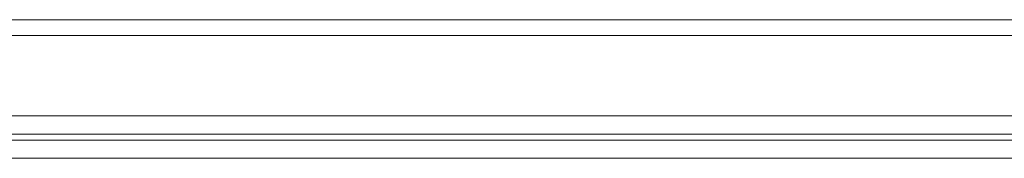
# Model space of a CAD drawing. Header units: inches. Extents: x 8 to 265, y 5 to 155.
# Tile 39 of 152: x 84.47 to 91.97, y 46.41 to 47.47. Entities that reach past the tile are written whole.
import ezdxf

# ---------------------------------------------------------------- set-up
doc = ezdxf.new("R2010")
doc.units = ezdxf.units.IN
doc.header["$LTSCALE"] = 16
doc.header["$MEASUREMENT"] = 0
doc.layers.add('Visible (ANSI)', color=7, linetype='Continuous', lineweight=5)
doc.layers.add('Visible Narrow (ANSI)', color=7, linetype='Continuous', lineweight=5)

msp = doc.modelspace()

# ---------------------------------------------------------------- linework, layer by layer
at = {"layer": 'Visible (ANSI)'}
for p, q in [((77.3352, 47.4659), (106.8434, 47.4659)), ((106.8792, 46.7359), (77.2993, 46.7359)), ((47.1216, 46.5484), (106.8089, 46.5484))]:
    msp.add_line(p, q, dxfattribs=at)
at = {"layer": 'Visible Narrow (ANSI)'}
for p, q in [((106.8792, 47.345), (77.2993, 47.345)), ((77.653, 46.5952), (106.1613, 46.5952)), ((106.8913, 46.4119), (47.0393, 46.4119))]:
    msp.add_line(p, q, dxfattribs=at)

doc.saveas('drawing.dxf')
